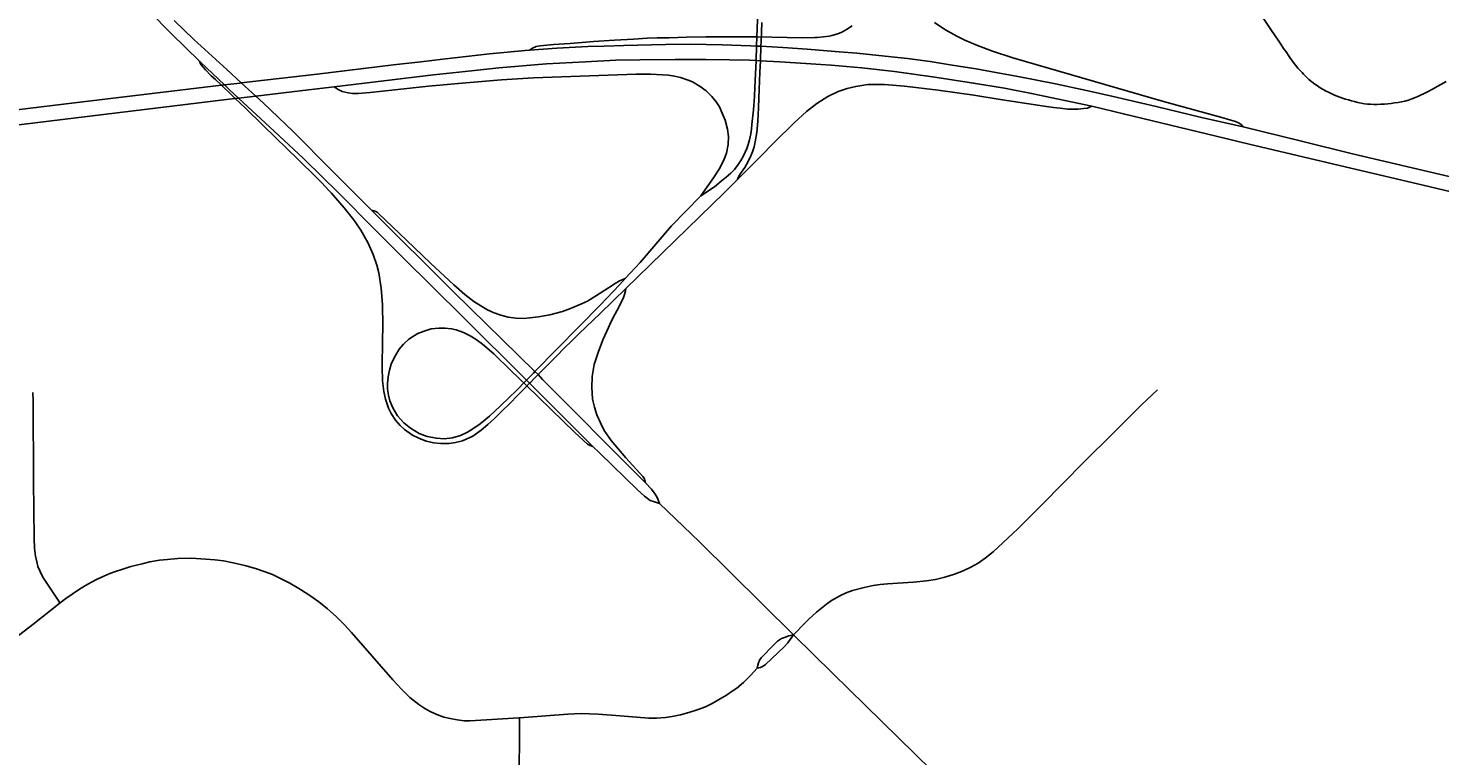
# Model space of a CAD drawing. Header units: feet. Extents: x 2113747 to 2516209, y 960708 to 1356798.
# Tile 52 of 92: x 2278185 to 2283483, y 1185570 to 1188301. Entities that reach past the tile are written whole.
import ezdxf

# ---------------------------------------------------------------- set-up
doc = ezdxf.new("R2010")
doc.units = ezdxf.units.FT
doc.header["$LTSCALE"] = 20
doc.header["$MEASUREMENT"] = 0
for name, color, linetype in [('GM_X_City_Street', 251, 'Continuous'), ('GM_X_Interchange_Ramps', 1, 'Continuous'), ('GM_X_Interstate_Location', 251, 'Continuous'), ('GM_X_Interstate_Route', 1, 'Continuous'), ('GM_X_State_Route', 1, 'Continuous')]:
    doc.layers.add(name, color=color, linetype=linetype)
doc.styles.add('Styledgn030', font='dgn030.shx')

msp = doc.modelspace()

# ---------------------------------------------------------------- linework, layer by layer
at = {"layer": 'GM_X_City_Street', "flags": 128}
for points in [[(2283506.2, 1188100.6), (2283455, 1188071.6), (2283437.2, 1188062), (2283423.7, 1188055.1), (2283410.7, 1188049), (2283399.8, 1188044.2), (2283388.1, 1188039.5), (2283377.7, 1188035.6), (2283365.1, 1188031.2), (2283351.6, 1188027.3), (2283338.1, 1188024.3), (2283326.9, 1188022.1), (2283313.4, 1188020), (2283300.4, 1188018.2), (2283288.2, 1188016.9), (2283275.8, 1188016), (2283261.3, 1188015.2), (2283247.8, 1188014.8), (2283235.7, 1188014.8), (2283223.1, 1188015.2), (2283211.3, 1188016.1), (2283200.1, 1188017.4), (2283187.9, 1188019.6), (2283175.3, 1188022.2), (2283163.2, 1188025.2), (2283151.4, 1188028.3), (2283140.6, 1188031.3), (2283129.3, 1188034.8), (2283118, 1188038.3), (2283108, 1188041.8), (2283097.1, 1188045.7), (2283087.6, 1188049.6), (2283078.1, 1188054), (2283067.2, 1188059.1), (2283055.9, 1188064.8), (2283045.5, 1188070.4), (2283033.8, 1188077.4), (2283023.4, 1188083.9), (2283014.2, 1188090.4), (2283002.6, 1188099.5), (2282991.7, 1188108.7), (2282980.4, 1188119.1), (2282971.7, 1188127.8), (2282966, 1188133.9), (2282958.7, 1188141.7), (2282950.4, 1188150.8), (2282941.3, 1188162.1), (2282928.7, 1188178.6), (2282917.9, 1188194.2), (2282905.7, 1188211.6), (2282896.6, 1188225.1), (2282886.2, 1188240.3), (2282876.2, 1188255.5), (2282851.5, 1188292.4), (2282811.5, 1188352.4)], [(2278304.6, 1186143.8), (2278302.6, 1186146.7), (2278249.3, 1186225.3), (2278239.3, 1186240.8), (2278229.5, 1186261.1), (2278221.3, 1186280.5), (2278216.6, 1186298), (2278212, 1186319.6), (2278208.6, 1186349.6), (2278206.5, 1186385.6), (2278205, 1186600), (2278202.8, 1186901.1), (2278202.6, 1186933.9)], [(2281057.1, 1186023.7), (2281101.4, 1186068.9), (2281116.1, 1186083.7), (2281128, 1186095), (2281143.6, 1186109.3), (2281180.3, 1186139.5), (2281200.2, 1186153.1), (2281233.2, 1186171.7), (2281255.1, 1186182), (2281278, 1186189.6), (2281322.3, 1186201.8), (2281355.7, 1186208.7), (2281382.7, 1186213), (2281409.5, 1186215.3), (2281507.7, 1186221.3), (2281555.9, 1186226.3), (2281590.6, 1186232), (2281624.7, 1186240.1), (2281661.3, 1186251.5), (2281693.9, 1186264.2), (2281722.6, 1186277.7), (2281750, 1186293.4), (2281776.2, 1186311.2), (2281806.2, 1186335.1), (2281898.6, 1186421.7), (2281988.9, 1186512.3), (2282148.3, 1186673.1), (2282255.2, 1186779.4), (2282363.1, 1186887.4), (2282403.9, 1186925.6), (2282422.9, 1186943.1)], [(2278304.6, 1186143.8), (2278325.5, 1186160.5), (2278373.9, 1186192.5), (2278399.1, 1186208.6), (2278422.5, 1186221.5), (2278443.8, 1186232.4), (2278468.5, 1186243.7), (2278490.5, 1186253.5), (2278512, 1186261.5), (2278535.9, 1186269.3), (2278569.3, 1186279.7), (2278612.3, 1186290.9), (2278641.4, 1186297.5), (2278677.2, 1186303.8), (2278707, 1186307), (2278746.5, 1186309.7), (2278796, 1186311.7), (2278851.8, 1186307.9), (2278884.6, 1186304.7), (2278917.6, 1186301), (2278954.1, 1186294), (2278998.3, 1186283.6), (2279038.3, 1186272.2), (2279070.9, 1186261.5), (2279102, 1186249.8), (2279131.7, 1186235.5), (2279166.5, 1186217.2), (2279206.8, 1186193.9), (2279241.1, 1186171.1), (2279275, 1186147.3), (2279307.5, 1186120.8), (2279340.7, 1186092.1), (2279372.7, 1186060.4), (2279398.4, 1186033.1), (2279553.6, 1185854.8), (2279586.1, 1185819.7), (2279616.4, 1185788.3), (2279650.7, 1185762.4), (2279673.1, 1185747.5), (2279693.8, 1185736.6), (2279718.2, 1185725.2), (2279744.9, 1185715.4), (2279769, 1185709.5), (2279795.3, 1185704.2), (2279821.1, 1185701), (2279843.6, 1185700.7), (2280026.5, 1185712.3), (2280028.7, 1185712.4)], [(2278098.2, 1185982.4), (2278202.1, 1186062.2), (2278304.6, 1186143.8)], [(2280920.9, 1185898.5), (2280933.3, 1185900.9), (2280938.5, 1185903.1), (2280943.7, 1185905.7), (2280952.3, 1185912.6), (2281022, 1185978.7), (2281035.6, 1185993.9), (2281044.9, 1186006), (2281057.1, 1186023.7)], [(2280920.9, 1185898.5), (2280923.4, 1185909.9), (2280925.4, 1185919.1), (2280929.6, 1185929.2), (2280936.3, 1185937.8), (2280946.7, 1185948.9), (2280971.8, 1185975.6), (2280991.7, 1185995.5), (2280997.6, 1186000.6), (2281004.4, 1186005.6), (2281012.5, 1186010.1), (2281023.7, 1186014.4), (2281039.9, 1186020.1), (2281057.1, 1186023.7)], [(2280028.7, 1185712.4), (2280209.8, 1185725.7), (2280260.2, 1185728.2), (2280290.8, 1185727.5), (2280324, 1185726.2), (2280406.9, 1185719.4), (2280514.4, 1185711.1), (2280542.9, 1185711.1), (2280576, 1185713.4), (2280601.5, 1185717), (2280633.5, 1185723.2), (2280664.7, 1185731.9), (2280695.7, 1185742), (2280726.5, 1185753.7), (2280752.4, 1185766.4), (2280782, 1185783.7), (2280805.7, 1185797.6), (2280827.2, 1185811.9), (2280843.9, 1185824.1), (2280870, 1185845.3), (2280895.4, 1185870.6), (2280920.9, 1185898.5)], [(2280027.8, 1185452.5), (2280028.6, 1185704.6), (2280028.7, 1185712.4)]]:
    msp.add_lwpolyline(points, dxfattribs=at)
at = {"layer": 'GM_X_Interchange_Ramps', "flags": 128}
for points in [[(2281277.5, 1188309.5), (2281255.5, 1188295.4), (2281238.2, 1188286.2), (2281223.8, 1188279.4), (2281201, 1188273.1), (2281191.5, 1188270.8), (2281169.5, 1188267.7), (2281145.9, 1188265.5), (2281136.8, 1188265.4), (2281090.8, 1188265.1), (2281033.2, 1188266.4), (2280919.8, 1188268.2), (2280893, 1188268.6), (2280804.8, 1188268.1), (2280728.1, 1188268.5), (2280655.7, 1188266.6), (2280590.6, 1188265.1), (2280545.4, 1188264), (2280508.2, 1188262.8), (2280456.1, 1188259.8), (2280385.2, 1188255.2), (2280305.9, 1188250.3), (2280219.3, 1188243.8), (2280156.1, 1188239.6), (2280106.6, 1188235), (2280091.7, 1188232), (2280077.5, 1188225.8), (2280066.4, 1188218.8)], [(2280846.5, 1187732.6), (2280847.5, 1187736.7), (2280850.5, 1187743), (2280858.7, 1187755.4), (2280874, 1187777.8), (2280887.4, 1187800.8), (2280897, 1187821.7), (2280903.7, 1187836.2), (2280909.8, 1187855.3), (2280913.7, 1187874.1), (2280919.3, 1187909.8), (2280923.5, 1187952.2), (2280925.4, 1188001.4), (2280926.4, 1188037.5), (2280931, 1188135.8), (2280932.6, 1188178.4), (2280934.7, 1188232.8), (2280935.4, 1188250.5), (2280938.4, 1188322.7)], [(2279332.4, 1188080.1), (2279347.5, 1188070.3), (2279363.4, 1188062.6), (2279385.3, 1188058), (2279402.3, 1188056.1), (2279423.6, 1188056.1), (2279468.4, 1188060), (2279560.9, 1188069.7), (2279686.8, 1188082.9), (2279827.6, 1188096.1), (2279961.5, 1188106.6), (2280081.6, 1188114.5), (2280465.9, 1188128.2), (2280520.5, 1188128.1), (2280565.4, 1188126.3), (2280587.9, 1188124.3), (2280609.9, 1188121.3), (2280632.7, 1188115.8), (2280661.9, 1188106.1), (2280677.6, 1188098.9), (2280707, 1188082.3), (2280728.8, 1188065.7), (2280750.6, 1188044.6), (2280766.4, 1188024.3), (2280779.2, 1188005.7), (2280789.7, 1187982.1), (2280800.3, 1187955.4), (2280809.3, 1187921.9), (2280813, 1187894.1), (2280812.2, 1187864.7), (2280805.4, 1187832.3), (2280794.1, 1187803), (2280778.3, 1187772.1), (2280757.2, 1187739), (2280709.4, 1187671.2)], [(2280425.7, 1187361.2), (2280404.5, 1187337.3), (2280332.7, 1187262.6), (2280252.2, 1187180.7), (2280086.6, 1187012.2), (2280080.9, 1187006.4), (2280054.6, 1186979.3), (2280014.6, 1186938.1), (2279991.5, 1186915.9), (2279956.6, 1186882.3), (2279916.1, 1186844.5), (2279880.6, 1186815.5), (2279853.3, 1186797.4), (2279833.1, 1186784.6), (2279806.9, 1186771.5), (2279777.1, 1186762.8), (2279745.9, 1186759.2), (2279716.8, 1186761.4), (2279682.6, 1186767.9), (2279652.1, 1186779.6), (2279620.1, 1186799.2), (2279594.7, 1186819.6), (2279570.7, 1186845.8), (2279553.3, 1186876.3), (2279542.4, 1186902.4), (2279536.6, 1186923.5), (2279533.7, 1186945.3), (2279533.7, 1186966.4), (2279535.9, 1186992.6), (2279540.3, 1187016.6), (2279546.8, 1187039.8), (2279557.7, 1187063.1), (2279577.4, 1187096.5), (2279592.7, 1187115.4), (2279613, 1187133.6), (2279630.5, 1187145.2), (2279647.2, 1187154.6), (2279670.4, 1187164.1), (2279697.3, 1187172), (2279725.7, 1187174.9), (2279749.7, 1187174.9), (2279773.7, 1187172.7), (2279791.1, 1187168.4), (2279818.7, 1187158.2), (2279843.4, 1187146.5), (2279865.9, 1187132.7), (2279889.9, 1187115.2), (2279932.1, 1187078.2), (2279995.7, 1187016.3), (2280056, 1186957.9), (2280236.4, 1186783.5), (2280284.1, 1186739.4), (2280288.5, 1186736.4), (2280293.5, 1186734.2), (2280304.3, 1186730.7)], [(2280501.5, 1186594), (2280499.1, 1186603.6), (2280496.2, 1186611.4), (2280491.9, 1186618.6), (2280428.2, 1186687.7), (2280372.3, 1186753.4), (2280346.8, 1186790.3), (2280332.2, 1186819.3), (2280319.3, 1186849.5), (2280309.7, 1186878.9), (2280302.7, 1186908.1), (2280301, 1186932.1), (2280300.4, 1186950.6), (2280301.9, 1186993.5), (2280309, 1187038.8), (2280324.6, 1187087.1), (2280342.6, 1187133.9), (2280362.1, 1187176.8), (2280371.8, 1187197.6), (2280386.9, 1187226.3), (2280401.1, 1187253.2), (2280410.7, 1187272.8), (2280417.5, 1187286.7), (2280422.3, 1187301), (2280426.2, 1187315.2), (2280427.3, 1187323.6)]]:
    msp.add_lwpolyline(points, dxfattribs=at)
at = {"layer": 'GM_X_Interstate_Route', "flags": 128}
for points in [[(2277068.2, 1190150.8), (2277096.7, 1190127.1), (2277142.2, 1190089.3), (2277216.5, 1190024.5), (2277274.6, 1189971.1), (2277329, 1189918.6), (2277400.7, 1189846.1), (2277470.3, 1189771.7), (2277551.3, 1189681), (2277629.8, 1189588.1), (2277708.8, 1189491.5), (2277903.9, 1189248.1), (2278009.7, 1189114.9), (2278104, 1188996.1), (2278246.2, 1188815.5), (2278330.1, 1188710.5), (2278388.9, 1188639.9), (2278466.4, 1188550.9), (2278561.1, 1188446.4), (2278637.7, 1188365.5), (2278722.9, 1188279.1), (2278827.5, 1188177.1)], [(2278732.4, 1188329.8), (2278806.3, 1188258.4), (2278929.8, 1188145.5), (2278984.4, 1188095.3), (2279038.5, 1188045.7), (2279067.5, 1188019), (2279179.6, 1187913.2), (2279323.5, 1187768.4), (2279473.4, 1187617.6), (2279483.6, 1187614.9), (2279488.9, 1187613), (2279494.3, 1187609.7), (2279500.2, 1187604.2), (2279604.2, 1187505.1), (2279694.7, 1187418.7), (2279782, 1187337.6), (2279824, 1187301.2), (2279857.8, 1187275.4), (2279883.1, 1187259), (2279906.5, 1187245), (2279929.3, 1187233.5), (2279958.6, 1187223.3), (2279986.3, 1187215.9), (2280015.9, 1187212.2), (2280046.4, 1187211.2), (2280067.6, 1187213.1), (2280100.4, 1187217.6), (2280142.4, 1187224.9), (2280189.9, 1187237.5), (2280220.5, 1187248.7), (2280261.4, 1187266.1), (2280283.4, 1187276.5), (2280317.3, 1187297), (2280362.7, 1187326.2), (2280387.7, 1187342.4), (2280404.2, 1187353), (2280416, 1187357.9), (2280425.7, 1187361.2), (2280481.1, 1187420.7), (2280599.6, 1187558.5), (2280709.4, 1187671.2), (2280760.2, 1187705.5), (2280786.1, 1187726.5), (2280804.8, 1187741.6), (2280821.6, 1187756.6), (2280835.1, 1187770.7), (2280849.1, 1187788.8), (2280858.9, 1187803.9), (2280868, 1187819.2), (2280875.7, 1187834.9), (2280882.3, 1187849.2), (2280887.4, 1187864.5), (2280892, 1187882.3), (2280896.6, 1187904.2), (2280898.9, 1187921.6), (2280901.1, 1187939.2), (2280906.8, 1187994.8), (2280910.2, 1188043.9), (2280912.1, 1188079.9), (2280916.4, 1188178.3), (2280916.4, 1188179.3), (2280918.5, 1188233.5), (2280919.8, 1188268.2), (2280923.3, 1188362)], [(2281586.7, 1188322.3), (2281624.7, 1188296.4), (2281670.4, 1188270.6), (2281699.8, 1188256.3), (2281748.1, 1188235.5), (2281803.5, 1188214.9), (2281880.4, 1188189.7), (2282445.5, 1188025.2), (2282664.7, 1187965.7), (2282699, 1187955.7), (2282716.3, 1187950), (2282727.6, 1187945.4), (2282733.4, 1187941.9), (2282737.6, 1187938.7), (2282744.4, 1187930.3)], [(2278037.7, 1187981.9), (2278327, 1188016.8), (2278909.8, 1188086.4), (2278921.1, 1188087.7), (2278978.6, 1188094.6), (2278984.4, 1188095.3), (2279269.4, 1188128.8), (2279555.5, 1188163), (2279658.5, 1188175.1), (2279740.9, 1188184.7), (2279916.4, 1188204.5), (2280064.1, 1188218.6), (2280066.4, 1188218.8), (2280168.5, 1188226.4), (2280285.7, 1188232), (2280346.8, 1188233.9), (2280419.9, 1188236.2), (2280576.9, 1188239.7), (2280669.9, 1188240.3), (2280789.9, 1188238.9), (2280897.1, 1188234.6), (2280918.5, 1188233.5), (2280934.7, 1188232.8), (2281017.2, 1188228.8), (2281108.1, 1188222.4), (2281228.8, 1188212.4), (2281294.8, 1188206.7), (2281401.4, 1188196), (2281484.4, 1188186.7), (2281570.4, 1188175.3), (2281652.1, 1188162.5), (2281742.2, 1188148.3), (2281816.1, 1188134.7), (2281906.3, 1188117.6), (2282040.5, 1188091.3), (2282157, 1188066.4), (2282256.4, 1188044.3), (2282418.3, 1188007.3), (2282588.7, 1187966.1), (2282744.4, 1187930.3), (2282745, 1187930.1), (2282964.1, 1187876.7), (2283154.7, 1187829.5), (2283705, 1187700.7)], [(2278938.8, 1188034), (2278961.6, 1188036.7), (2278974.2, 1188038.2), (2279038.5, 1188045.7), (2279236.6, 1188068.9), (2279332.4, 1188080.1), (2279706.1, 1188125.2), (2279848.1, 1188141.1), (2279951.1, 1188151.7), (2280130.3, 1188166.7), (2280275.9, 1188174.7), (2280390.4, 1188180.8), (2280480.9, 1188181.6), (2280612.3, 1188183.4), (2280726.8, 1188183.3), (2280817.3, 1188182.4), (2280892.7, 1188180.6), (2280916.4, 1188179.3), (2280932.6, 1188178.4), (2281006.3, 1188174.3), (2281103.1, 1188168.1), (2281159.8, 1188164.3)], [(2278827.5, 1188177.1), (2278829.9, 1188169.8), (2278831.5, 1188166.5), (2278833.8, 1188163), (2278834.1, 1188162.8)], [(2278834.1, 1188162.8), (2278850.6, 1188144.4), (2278871.5, 1188122.1), (2278887.2, 1188108.2), (2278909.8, 1188086.4), (2278951.1, 1188046.7), (2278961.6, 1188036.7), (2278998.5, 1188001.4), (2279067.1, 1187935.4), (2279156.6, 1187848.4), (2279196.6, 1187809.5), (2279266.3, 1187740), (2279284.9, 1187721.4), (2279314.3, 1187690.6), (2279323.4, 1187681), (2279338.6, 1187663.9), (2279370.6, 1187626.6), (2279405.2, 1187582.7), (2279413.8, 1187570.2)], [(2281159.8, 1188164.3), (2281198, 1188161.8), (2281313.4, 1188152), (2281435.9, 1188138.6), (2281587.7, 1188117.3), (2281733.2, 1188095), (2281848.6, 1188075.4), (2281950.6, 1188055.9), (2282176.9, 1188007.8)], [(2280069.3, 1186971.4), (2280084.5, 1186986.8), (2280098.3, 1187000.7), (2280146.9, 1187049.7), (2280170.2, 1187072.8), (2280195.6, 1187098.3), (2280226, 1187128.2), (2280251.4, 1187153.8), (2280331.8, 1187230.5), (2280427.3, 1187323.6), (2280796.5, 1187682.9), (2280846.5, 1187732.6), (2280932.4, 1187817.8), (2280985.1, 1187871.6), (2281060.1, 1187945.3), (2281105.9, 1187987.6), (2281144.4, 1188018.3), (2281186, 1188044.6), (2281224.6, 1188062.7), (2281258.6, 1188074.5), (2281290.4, 1188082.4), (2281335.8, 1188089.2), (2281398, 1188089.6), (2281473.4, 1188083.5), (2281600.6, 1188068.5), (2281733.8, 1188049.2), (2281825.5, 1188034.8), (2281997.5, 1188007.8), (2282032.7, 1188002.8), (2282057.9, 1188000.2), (2282087.3, 1187997.2), (2282125.4, 1187997.2), (2282145, 1187999), (2282160.1, 1188000.7), (2282176.9, 1188007.8)], [(2273216.8, 1187337.6), (2273318.7, 1187349.5), (2273730.4, 1187399.6), (2274341.2, 1187473.9), (2274540.2, 1187497), (2274752.9, 1187521.7), (2275212.2, 1187576.6), (2275463.2, 1187605.9), (2275771.9, 1187643.7), (2277230.8, 1187822.9), (2277684.7, 1187880.1), (2278107.6, 1187933.3), (2278826.5, 1188020.9), (2278938.8, 1188034)], [(2282176.9, 1188007.8), (2282300.2, 1187978), (2282607.3, 1187903.8), (2282766.7, 1187865.9), (2283148.8, 1187775.3), (2283420.2, 1187711), (2283788.5, 1187623.7), (2284097.6, 1187550.1), (2284639.6, 1187421), (2285229.9, 1187280.3), (2285463.1, 1187224.4), (2285624.6, 1187187.9), (2285816.8, 1187144.5), (2285938.8, 1187118.3), (2286053.2, 1187093.8)], [(2279413.8, 1187570.2), (2279433.2, 1187542.2), (2279459.1, 1187496.7), (2279479.2, 1187451.8), (2279492.9, 1187411.4), (2279500.6, 1187383), (2279510, 1187324.7), (2279515, 1187262.6), (2279515.8, 1187183.8), (2279514.5, 1187127.9), (2279513.3, 1187029.4), (2279514.4, 1186976.7), (2279519, 1186937.5), (2279525.2, 1186908.7), (2279536.9, 1186874.6), (2279547.3, 1186854.2), (2279563.6, 1186829.6), (2279580.5, 1186809.8), (2279597.3, 1186794), (2279627.2, 1186773.6), (2279650.6, 1186761.5), (2279678.2, 1186751.1), (2279707.1, 1186744.6), (2279733.2, 1186741.9), (2279762.8, 1186742.1), (2279788.7, 1186745.9), (2279814.1, 1186752.4), (2279852.9, 1186769.7), (2279885.3, 1186791.9), (2279910.3, 1186813), (2279934.4, 1186835.5), (2279962.2, 1186863.4), (2279990.6, 1186890.5), (2280022.3, 1186923.8), (2280054.5, 1186956.5), (2280056, 1186957.9), (2280065.9, 1186968), (2280069.3, 1186971.4)]]:
    msp.add_lwpolyline(points, dxfattribs=at)
at = {"layer": 'GM_X_State_Route', "flags": 128}
for points in [[(2278827.5, 1188177.1), (2278830.9, 1188173.7), (2278921.1, 1188087.7), (2278940.2, 1188069.6), (2278974.2, 1188038.2), (2279092, 1187929.3), (2279216.5, 1187812.4), (2279291.9, 1187739.1), (2279342.7, 1187688.5), (2279365.2, 1187666), (2279470, 1187560.9), (2279590.2, 1187439.9), (2279816.7, 1187216.7), (2280049.5, 1186984.3)], [(2279473.4, 1187617.6), (2279782.7, 1187310.5), (2280086.6, 1187012.2), (2280097.1, 1187002), (2280098.3, 1187000.7), (2280114.6, 1186982.7), (2280205.4, 1186892.5), (2280387.8, 1186708.5), (2280501.5, 1186594), (2280523.7, 1186570.7), (2280537.4, 1186552.4), (2280544.8, 1186539.9), (2280549.1, 1186530.2), (2280553.5, 1186517.3)], [(2280049.5, 1186984.3), (2280054.6, 1186979.3), (2280065.9, 1186968), (2280169.5, 1186864.5), (2280304.3, 1186730.7), (2280330.2, 1186705.1), (2280471.2, 1186568.1), (2280498.3, 1186544.3), (2280518.8, 1186528.6), (2280535.1, 1186522.4), (2280553.5, 1186517.3)], [(2280553.5, 1186517.3), (2280704.8, 1186373), (2281057.1, 1186023.7), (2281205.3, 1185878.9), (2281388.7, 1185698.8)], [(2281388.7, 1185698.8), (2281701, 1185392), (2281814.1, 1185280.9), (2282063.3, 1185038.2), (2282474.2, 1184636.8), (2282658.5, 1184455.1)]]:
    msp.add_lwpolyline(points, dxfattribs=at)

# ---------------------------------------------------------------- texts
at = {"layer": 'GM_X_Interstate_Location', "char_height": 1, "attachment_point": 5, "line_spacing_factor": 0.8, "style": 'Styledgn030'}
for s, insert in [('{\\Fdgn000|c0;\\C256;-}', (2282053, 1188040)), ('{\\Fdgn000|c0;\\C256;,}', (2282053, 1188040)), ('{\\Fdgn000|c0;\\C256;.}', (2282053.1, 1188040))]:
    msp.add_mtext(s, dxfattribs=dict(at, insert=insert))
at = {"layer": 'GM_X_Interstate_Location', "insert": (2281848.6, 1187832.1), "char_height": 1, "attachment_point": 7, "rotation": 0, "line_spacing_factor": 0.8, "style": 'Styledgn030'}
msp.add_mtext('{\\Fdgn000|c0;\\C256;80}', dxfattribs=at)

doc.saveas('drawing.dxf')
